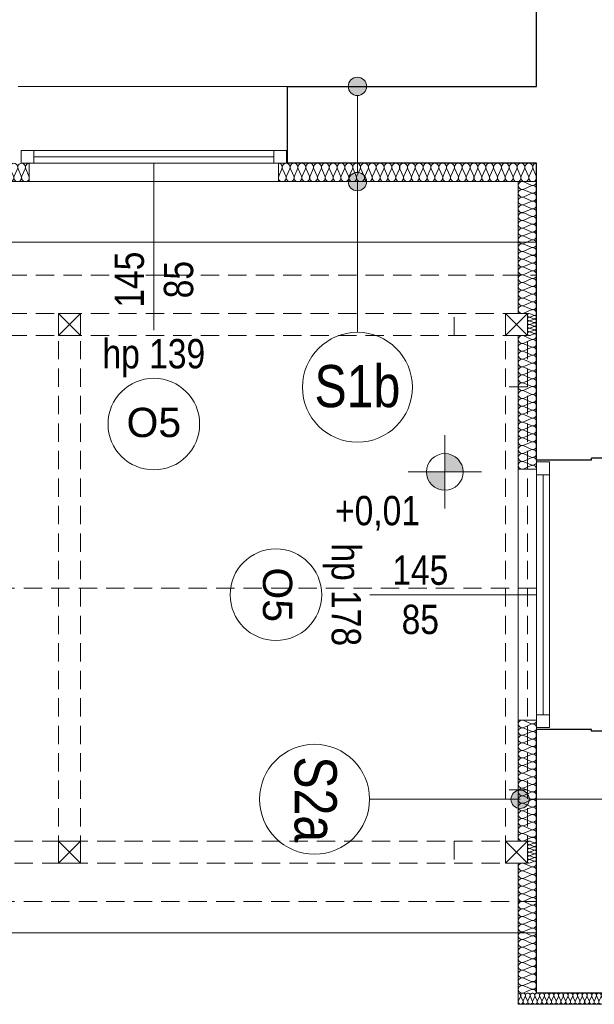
# Model space of a CAD drawing. Extents: x -543332 to -314699, y -9028 to 155584.
# Tile 5 of 256: x -500861 to -497723, y 32837 to 38212. Entities that reach past the tile are written whole.
import ezdxf

# ---------------------------------------------------------------- set-up
doc = ezdxf.new("R2010")
doc.units = 0
doc.header["$MEASUREMENT"] = 0
doc.linetypes.add('Krawędzie ukryte', pattern=[150, 100, -50])
for name, color, linetype in [('Arch ocieplenie', 8, 'Continuous'), ('Arch opisy', 8, 'Continuous'), ('INWENT RZĘDNE', 8, 'Continuous')]:
    doc.layers.add(name, color=color, linetype=linetype)
for name, color, linetype, lineweight in [('Arch ocieplenie_Nr_Pióra__44', 8, 'Continuous', 9), ('Arch ocieplenie_Nr_Pióra__9', 8, 'Continuous', 9), ('Arch opisy okien_Nr_Pióra__9', 8, 'Continuous', 9), ('Arch opisy_Nr_Pióra__1', 8, 'Continuous', 25), ('Arch opisy_Nr_Pióra__21', 8, 'Continuous', 9), ('Arch opisy_Nr_Pióra__9', 8, 'Continuous', 9), ('Arch wykończenie_Nr_Pióra__3', 8, 'Continuous', 18), ('INWENT KONST. DREWNIANA_Nr_Pióra__21', 8, 'Continuous', 9), ('INWENT RZĘDNE_Nr_Pióra__21', 8, 'Continuous', 9), ('INWENT TEREN_Nr_Pióra__21', 8, 'Continuous', 9), ('INWENT. OKNA_Nr_Pióra__21', 8, 'Continuous', 9), ('INWENT. OKNA_Nr_Pióra__5', 8, 'Continuous', 13), ('INWENT.ŚCIANY_Nr_Pióra__1', 8, 'Continuous', 25), ('INWENT.ŚCIANY_Nr_Pióra__21', 8, 'Continuous', 9)]:
    doc.layers.add(name, color=color, linetype=linetype, lineweight=lineweight)
doc.styles.add('GENERATED_STYLE_10', font='arial.ttf')
doc.styles.add('GENERATED_STYLE_3', font='ARIALN.TTF')
doc.styles.add('GENERATED_STYLE_7', font='ARIALN.TTF')

# ---------------------------------------------------------------- blocks, each defined once
blk = doc.blocks.new('Izolacja cieplna 14_14', base_point=(-498138.3, 32897.6))
at = {"layer": 'Arch ocieplenie_Nr_Pióra__44', "linetype": 'Continuous'}
for p, q in [((-498137.2, 32855.5), (-498126.5, 32879.8)), ((-498124.3, 32879.8), (-498113.5, 32855.5)), ((-498111.4, 32855.5), (-498100.6, 32879.8)), ((-498098.4, 32879.8), (-498087.6, 32855.5)), ((-498085.5, 32855.5), (-498074.7, 32879.8)), ((-498072.5, 32879.8), (-498061.8, 32855.5)), ((-498059.6, 32855.5), (-498048.8, 32879.8)), ((-498046.6, 32879.8), (-498035.9, 32855.5)), ((-498033.7, 32855.5), (-498022.9, 32879.8)), ((-498020.8, 32879.8), (-498010, 32855.5)), ((-498007.8, 32855.5), (-497997.1, 32879.8)), ((-497994.9, 32879.8), (-497984.1, 32855.5)), ((-497981.9, 32855.5), (-497971.2, 32879.8)), ((-497969, 32879.8), (-497958.2, 32855.5)), ((-497956.1, 32855.5), (-497945.3, 32879.8)), ((-497943.1, 32879.8), (-497932.4, 32855.5)), ((-497930.2, 32855.5), (-497919.4, 32879.8)), ((-497917.2, 32879.8), (-497906.5, 32855.5)), ((-497904.3, 32855.5), (-497893.5, 32879.8)), ((-497891.4, 32879.8), (-497880.6, 32855.5)), ((-497878.4, 32855.5), (-497867.6, 32879.8)), ((-497865.5, 32879.8), (-497854.7, 32855.5)), ((-497852.5, 32855.5), (-497841.8, 32879.8)), ((-497839.6, 32879.8), (-497828.8, 32855.5)), ((-497826.6, 32855.5), (-497815.9, 32879.8)), ((-497813.7, 32879.8), (-497802.9, 32855.5)), ((-497800.8, 32855.5), (-497790, 32879.8)), ((-497787.8, 32879.8), (-497777.1, 32855.5)), ((-497774.9, 32855.5), (-497764.1, 32879.8)), ((-497761.9, 32879.8), (-497751.2, 32855.5)), ((-497749, 32855.5), (-497738.2, 32879.8)), ((-497736.1, 32879.8), (-497725.3, 32855.5)), ((-497723.1, 32855.5), (-497712.4, 32879.8)), ((-497710.2, 32879.8), (-497699.4, 32855.5)), ((-497697.2, 32855.5), (-497686.5, 32879.8)), ((-497684.3, 32879.8), (-497673.5, 32855.5)), ((-497671.4, 32855.5), (-497660.6, 32879.8)), ((-497658.4, 32879.8), (-497647.6, 32855.5)), ((-497645.5, 32855.5), (-497634.7, 32879.8)), ((-497632.5, 32879.8), (-497621.8, 32855.5)), ((-497619.6, 32855.5), (-497608.8, 32879.8)), ((-497606.6, 32879.8), (-497595.9, 32855.5)), ((-497593.7, 32855.5), (-497582.9, 32879.8)), ((-497580.8, 32879.8), (-497570, 32855.5)), ((-497567.8, 32855.5), (-497557.1, 32879.8)), ((-497554.9, 32879.8), (-497544.1, 32855.5)), ((-497541.9, 32855.5), (-497531.2, 32879.8)), ((-497529, 32879.8), (-497518.2, 32855.5)), ((-497516.1, 32855.5), (-497505.3, 32879.8)), ((-497503.1, 32879.8), (-497492.4, 32855.5)), ((-497490.2, 32855.5), (-497479.4, 32879.8)), ((-497477.2, 32879.8), (-497466.5, 32855.5)), ((-497464.3, 32855.5), (-497453.5, 32879.8)), ((-497451.4, 32879.8), (-497440.6, 32855.5)), ((-497438.4, 32855.5), (-497427.6, 32879.8)), ((-497425.5, 32879.8), (-497414.7, 32855.5)), ((-497412.5, 32855.5), (-497401.8, 32879.8)), ((-497399.6, 32879.8), (-497388.8, 32855.5)), ((-497386.6, 32855.5), (-497375.9, 32879.8)), ((-497373.7, 32879.8), (-497362.9, 32855.5)), ((-497360.8, 32855.5), (-497350, 32879.8)), ((-497347.8, 32879.8), (-497337.1, 32855.5)), ((-497334.9, 32855.5), (-497324.1, 32879.8)), ((-497321.9, 32879.8), (-497311.2, 32855.5)), ((-497309, 32855.5), (-497298.2, 32879.8)), ((-497296.1, 32879.8), (-497285.3, 32855.5)), ((-497283.1, 32855.5), (-497272.4, 32879.8)), ((-497270.2, 32879.8), (-497259.4, 32855.5))]:
    blk.add_line(p, q, dxfattribs=at)
for centre, start_param, end_param in [((-498138.3, 32884.9), 5.870392, 7.853982), ((-498112.4, 32884.9), 5.870392, 9.837571), ((-498086.6, 32884.9), 5.870392, 9.837571), ((-498060.7, 32884.9), 5.870392, 9.837571), ((-498034.8, 32884.9), 5.870392, 9.837571), ((-498008.9, 32884.9), 5.870392, 9.837571), ((-497983, 32884.9), 5.870392, 9.837571), ((-497957.1, 32884.9), 5.870392, 9.837571), ((-497931.3, 32884.9), 5.870392, 9.837571), ((-497905.4, 32884.9), 5.870392, 9.837571), ((-497879.5, 32884.9), 5.870392, 9.837571), ((-497853.6, 32884.9), 5.870392, 9.837571), ((-497827.7, 32884.9), 5.870392, 9.837571), ((-497801.9, 32884.9), 5.870392, 9.837571), ((-497776, 32884.9), 5.870392, 9.837571), ((-497750.1, 32884.9), 5.870392, 9.837571), ((-497724.2, 32884.9), 5.870392, 9.837571), ((-497698.3, 32884.9), 5.870392, 9.837571), ((-497672.4, 32884.9), 5.870392, 9.837571), ((-497646.6, 32884.9), 5.870392, 9.837571), ((-497620.7, 32884.9), 5.870392, 9.837571), ((-497594.8, 32884.9), 5.870392, 9.837571), ((-497568.9, 32884.9), 5.870392, 9.837571), ((-497543, 32884.9), 5.870392, 9.837571), ((-497517.1, 32884.9), 5.870392, 9.837571), ((-497491.3, 32884.9), 5.870392, 9.837571), ((-497465.4, 32884.9), 5.870392, 9.837571), ((-497439.5, 32884.9), 5.870392, 9.837571), ((-497413.6, 32884.9), 5.870392, 9.837571), ((-497387.7, 32884.9), 5.870392, 9.837571), ((-497361.9, 32884.9), 5.870392, 9.837571), ((-497336, 32884.9), 5.870392, 9.837571), ((-497310.1, 32884.9), 5.870392, 9.837571), ((-497284.2, 32884.9), 5.870392, 9.837571), ((-497258.3, 32884.9), 1.570796, 3.554385), ((-498125.4, 32850.4), 2.728799, 6.695979), ((-498099.5, 32850.4), 2.728799, 6.695979), ((-498073.6, 32850.4), 2.728799, 6.695979), ((-498047.7, 32850.4), 2.728799, 6.695979), ((-498021.9, 32850.4), 2.728799, 6.695979), ((-497996, 32850.4), 2.728799, 6.695979), ((-497970.1, 32850.4), 2.728799, 6.695979), ((-497944.2, 32850.4), 2.728799, 6.695979), ((-497918.3, 32850.4), 2.728799, 6.695979), ((-497892.4, 32850.4), 2.728799, 6.695979), ((-497866.6, 32850.4), 2.728799, 6.695979), ((-497840.7, 32850.4), 2.728799, 6.695979), ((-497814.8, 32850.4), 2.728799, 6.695979), ((-497788.9, 32850.4), 2.728799, 6.695979), ((-497763, 32850.4), 2.728799, 6.695979), ((-497737.1, 32850.4), 2.728799, 6.695979), ((-497711.3, 32850.4), 2.728799, 6.695979), ((-497685.4, 32850.4), 2.728799, 6.695979), ((-497659.5, 32850.4), 2.728799, 6.695979), ((-497633.6, 32850.4), 2.728799, 6.695979), ((-497607.7, 32850.4), 2.728799, 6.695979), ((-497581.9, 32850.4), 2.728799, 6.695979), ((-497556, 32850.4), 2.728799, 6.695979), ((-497530.1, 32850.4), 2.728799, 6.695979), ((-497504.2, 32850.4), 2.728799, 6.695979), ((-497478.3, 32850.4), 2.728799, 6.695979), ((-497452.4, 32850.4), 2.728799, 6.695979), ((-497426.6, 32850.4), 2.728799, 6.695979), ((-497400.7, 32850.4), 2.728799, 6.695979), ((-497374.8, 32850.4), 2.728799, 6.695979), ((-497348.9, 32850.4), 2.728799, 6.695979), ((-497323, 32850.4), 2.728799, 6.695979), ((-497297.1, 32850.4), 2.728799, 6.695979), ((-497271.3, 32850.4), 2.728799, 6.695979)]:
    blk.add_ellipse(centre, major_axis=(12.9, 0), ratio=0.986126, start_param=start_param, end_param=end_param, dxfattribs=at)
blk = doc.blocks.new('Izolacja cieplna 14_15', base_point=(-498038.3, 33607.6))
at = {"layer": 'Arch ocieplenie_Nr_Pióra__44', "linetype": 'Continuous'}
for p, q in [((-498108.5, 33605.9), (-498068.1, 33588.5)), ((-498068.1, 33585), (-498108.5, 33567.6)), ((-498108.5, 33564.1), (-498068.1, 33546.7)), ((-498068.1, 33543.2), (-498108.5, 33525.9)), ((-498108.5, 33522.3), (-498068.1, 33505)), ((-498068.1, 33501.5), (-498108.5, 33484.1)), ((-498108.5, 33480.6), (-498068.1, 33463.2)), ((-498068.1, 33459.7), (-498108.5, 33442.3)), ((-498108.5, 33438.8), (-498068.1, 33421.4)), ((-498068.1, 33417.9), (-498108.5, 33400.6)), ((-498108.5, 33397.1), (-498068.1, 33379.7)), ((-498068.1, 33376.2), (-498108.5, 33358.8)), ((-498108.5, 33355.3), (-498068.1, 33337.9)), ((-498068.1, 33334.4), (-498108.5, 33317)), ((-498108.5, 33313.5), (-498068.1, 33296.2)), ((-498068.1, 33292.6), (-498108.5, 33275.3)), ((-498108.5, 33271.8), (-498068.1, 33254.4)), ((-498068.1, 33250.9), (-498108.5, 33233.5)), ((-498108.5, 33230), (-498068.1, 33212.6)), ((-498068.1, 33209.1), (-498108.5, 33191.7)), ((-498108.5, 33188.2), (-498068.1, 33170.9)), ((-498068.1, 33167.3), (-498108.5, 33150)), ((-498108.5, 33146.5), (-498068.1, 33129.1)), ((-498068.1, 33125.6), (-498108.5, 33108.2)), ((-498108.5, 33104.7), (-498068.1, 33087.3)), ((-498068.1, 33083.8), (-498108.5, 33066.4)), ((-498108.5, 33062.9), (-498068.1, 33045.6)), ((-498068.1, 33042.1), (-498108.5, 33024.7)), ((-498108.5, 33021.2), (-498068.1, 33003.8)), ((-498068.1, 33000.3), (-498108.5, 32982.9)), ((-498108.5, 32979.4), (-498068.1, 32962)), ((-498068.1, 32958.5), (-498108.5, 32941.2)), ((-498108.5, 32937.6), (-498068.1, 32920.3)), ((-498068.1, 32916.8), (-498108.5, 32899.4))]:
    blk.add_line(p, q, dxfattribs=at)
for centre, start_param, end_param in [((-498117.1, 33586.7), 1.158003, 5.125183), ((-498059.6, 33607.6), 4.299596, 6.283185), ((-498117.1, 33545), 1.158003, 5.125183), ((-498059.6, 33565.9), 4.299595, 8.266774), ((-498059.6, 33524.1), 4.299595, 8.266774), ((-498117.1, 33503.2), 1.158003, 5.125183), ((-498059.6, 33482.3), 4.299595, 8.266774), ((-498117.1, 33461.5), 1.158003, 5.125183), ((-498117.1, 33419.7), 1.158003, 5.125183), ((-498059.6, 33440.6), 4.299595, 8.266774), ((-498117.1, 33377.9), 1.158003, 5.125183), ((-498059.6, 33398.8), 4.299595, 8.266774), ((-498059.6, 33357), 4.299595, 8.266774), ((-498117.1, 33336.2), 1.158003, 5.125183), ((-498059.6, 33315.3), 4.299595, 8.266774), ((-498117.1, 33294.4), 1.158003, 5.125183), ((-498117.1, 33252.6), 1.158003, 5.125183), ((-498059.6, 33273.5), 4.299595, 8.266774), ((-498117.1, 33210.9), 1.158003, 5.125183), ((-498059.6, 33231.8), 4.299595, 8.266774), ((-498117.1, 33169.1), 1.158003, 5.125183), ((-498059.6, 33190), 4.299595, 8.266774), ((-498059.6, 33148.2), 4.299595, 8.266774), ((-498117.1, 33127.3), 1.158003, 5.125183), ((-498059.6, 33106.5), 4.299595, 8.266774), ((-498117.1, 33085.6), 1.158003, 5.125183), ((-498117.1, 33043.8), 1.158003, 5.125183), ((-498059.6, 33064.7), 4.299595, 8.266774), ((-498117.1, 33002), 1.158003, 5.125183), ((-498059.6, 33022.9), 4.299595, 8.266774), ((-498059.6, 32981.2), 4.299595, 8.266774), ((-498117.1, 32960.3), 1.158003, 5.125183), ((-498059.6, 32939.4), 4.299595, 8.266774), ((-498117.1, 32918.5), 1.158003, 5.125183), ((-498059.6, 32897.6), 6.283185, 8.266774)]:
    blk.add_ellipse(centre, major_axis=(21.3, 0), ratio=0.981876, start_param=start_param, end_param=end_param, dxfattribs=at)
blk = doc.blocks.new('Izolacja cieplna 14_17', base_point=(-498038.3, 34387.6))
at = {"layer": 'Arch ocieplenie_Nr_Pióra__44', "linetype": 'Continuous'}
for p, q in [((-498108.5, 34385.9), (-498068.1, 34368.7)), ((-498068.1, 34365.3), (-498108.5, 34348.1)), ((-498108.5, 34344.6), (-498068.1, 34327.5)), ((-498068.1, 34324), (-498108.5, 34306.9)), ((-498108.5, 34303.4), (-498068.1, 34286.2)), ((-498068.1, 34282.8), (-498108.5, 34265.6)), ((-498108.5, 34262.1), (-498068.1, 34245)), ((-498068.1, 34241.5), (-498108.5, 34224.4)), ((-498108.5, 34220.9), (-498068.1, 34203.7)), ((-498068.1, 34200.3), (-498108.5, 34183.1)), ((-498108.5, 34179.6), (-498068.1, 34162.5)), ((-498068.1, 34159), (-498108.5, 34141.9)), ((-498108.5, 34138.4), (-498068.1, 34121.2)), ((-498068.1, 34117.8), (-498108.5, 34100.6)), ((-498108.5, 34097.1), (-498068.1, 34080)), ((-498068.1, 34076.5), (-498108.5, 34059.4)), ((-498108.5, 34055.9), (-498068.1, 34038.7)), ((-498068.1, 34035.3), (-498108.5, 34018.1)), ((-498108.5, 34014.6), (-498068.1, 33997.5)), ((-498068.1, 33994), (-498108.5, 33976.9)), ((-498108.5, 33973.4), (-498068.1, 33956.2)), ((-498068.1, 33952.8), (-498108.5, 33935.6)), ((-498108.5, 33932.1), (-498068.1, 33915)), ((-498068.1, 33911.5), (-498108.5, 33894.4)), ((-498108.5, 33890.9), (-498068.1, 33873.7)), ((-498068.1, 33870.3), (-498108.5, 33853.1)), ((-498108.5, 33849.6), (-498068.1, 33832.5)), ((-498068.1, 33829), (-498108.5, 33811.9)), ((-498108.5, 33808.4), (-498068.1, 33791.2)), ((-498068.1, 33787.8), (-498108.5, 33770.6)), ((-498108.5, 33767.1), (-498068.1, 33750)), ((-498068.1, 33746.5), (-498108.5, 33729.4))]:
    blk.add_line(p, q, dxfattribs=at)
for centre, start_param, end_param in [((-498117.1, 34367), 1.158003, 5.125183), ((-498117.1, 34325.8), 1.158003, 5.125183), ((-498059.6, 34387.6), 4.299596, 6.283185), ((-498059.6, 34346.4), 4.299595, 8.266774), ((-498117.1, 34284.5), 1.158003, 5.125183), ((-498059.6, 34305.1), 4.299595, 8.266774), ((-498117.1, 34243.3), 1.158003, 5.125183), ((-498059.6, 34263.9), 4.299595, 8.266774), ((-498059.6, 34222.6), 4.299595, 8.266774), ((-498117.1, 34202), 1.158003, 5.125183), ((-498059.6, 34181.4), 4.299595, 8.266774), ((-498117.1, 34160.8), 1.158003, 5.125183), ((-498117.1, 34119.5), 1.158003, 5.125183), ((-498059.6, 34140.1), 4.299595, 8.266774), ((-498117.1, 34078.3), 1.158003, 5.125183), ((-498059.6, 34098.9), 4.299595, 8.266774), ((-498059.6, 34057.6), 4.299595, 8.266774), ((-498117.1, 34037), 1.158003, 5.125183), ((-498059.6, 34016.4), 4.299595, 8.266774), ((-498117.1, 33995.8), 1.158003, 5.125183), ((-498117.1, 33954.5), 1.158003, 5.125183), ((-498059.6, 33975.1), 4.299595, 8.266774), ((-498117.1, 33913.3), 1.158003, 5.125183), ((-498059.6, 33933.9), 4.299595, 8.266774), ((-498117.1, 33872), 1.158003, 5.125183), ((-498059.6, 33892.6), 4.299595, 8.266774), ((-498059.6, 33851.4), 4.299595, 8.266774), ((-498117.1, 33830.8), 1.158003, 5.125183), ((-498117.1, 33789.5), 1.158003, 5.125183), ((-498059.6, 33810.1), 4.299595, 8.266774), ((-498117.1, 33748.3), 1.158003, 5.125183), ((-498059.6, 33768.9), 4.299595, 8.266774), ((-498059.6, 33727.6), 0, 1.983589)]:
    blk.add_ellipse(centre, major_axis=(21.3, 0), ratio=0.969776, start_param=start_param, end_param=end_param, dxfattribs=at)
blk = doc.blocks.new('Izolacja cieplna 14_18', base_point=(-498038.3, 33727.6))
at = {"layer": 'Arch ocieplenie_Nr_Pióra__44', "linetype": 'Continuous'}
for p, q in [((-498073.4, 33726.8), (-498053.2, 33718.5)), ((-498053.2, 33716.8), (-498073.4, 33708.5)), ((-498073.4, 33706.8), (-498053.2, 33698.5)), ((-498053.2, 33696.8), (-498073.4, 33688.5)), ((-498073.4, 33686.8), (-498053.2, 33678.5)), ((-498053.2, 33676.8), (-498073.4, 33668.5)), ((-498073.4, 33666.8), (-498053.2, 33658.5)), ((-498053.2, 33656.8), (-498073.4, 33648.5)), ((-498073.4, 33646.8), (-498053.2, 33638.5)), ((-498053.2, 33636.8), (-498073.4, 33628.5)), ((-498073.4, 33626.8), (-498053.2, 33618.5)), ((-498053.2, 33616.8), (-498073.4, 33608.5))]:
    blk.add_line(p, q, dxfattribs=at)
for centre, start_param, end_param in [((-498077.7, 33717.6), 1.158003, 5.125183), ((-498077.7, 33697.6), 1.158003, 5.125183), ((-498049, 33727.6), 4.299596, 6.283185), ((-498049, 33707.6), 4.299595, 8.266774), ((-498077.7, 33677.6), 1.158003, 5.125183), ((-498077.7, 33657.6), 1.158003, 5.125183), ((-498077.7, 33637.6), 1.158003, 5.125183), ((-498049, 33687.6), 4.299595, 8.266774), ((-498049, 33667.6), 4.299595, 8.266774), ((-498049, 33647.6), 4.299595, 8.266774), ((-498077.7, 33617.6), 1.158003, 5.125183), ((-498049, 33627.6), 4.299595, 8.266774), ((-498049, 33607.6), 6.283185, 8.266774)]:
    blk.add_ellipse(centre, major_axis=(10.6, 0), ratio=0.94039, start_param=start_param, end_param=end_param, dxfattribs=at)
blk = doc.blocks.new('Izolacja cieplna 14_19', base_point=(-498038.3, 36607.6))
at = {"layer": 'Arch ocieplenie_Nr_Pióra__44', "linetype": 'Continuous'}
for p, q in [((-498073.4, 36606.8), (-498053.2, 36598.5)), ((-498053.2, 36596.8), (-498073.4, 36588.5)), ((-498073.4, 36586.8), (-498053.2, 36578.5)), ((-498053.2, 36576.8), (-498073.4, 36568.5)), ((-498073.4, 36566.8), (-498053.2, 36558.5)), ((-498053.2, 36556.8), (-498073.4, 36548.5)), ((-498073.4, 36546.8), (-498053.2, 36538.5)), ((-498053.2, 36536.8), (-498073.4, 36528.5)), ((-498073.4, 36526.8), (-498053.2, 36518.5)), ((-498053.2, 36516.8), (-498073.4, 36508.5)), ((-498073.4, 36506.8), (-498053.2, 36498.5)), ((-498053.2, 36496.8), (-498073.4, 36488.5))]:
    blk.add_line(p, q, dxfattribs=at)
for centre, start_param, end_param in [((-498077.7, 36597.6), 1.158003, 5.125183), ((-498049, 36607.6), 4.299596, 6.283185), ((-498077.7, 36577.6), 1.158003, 5.125183), ((-498077.7, 36557.6), 1.158003, 5.125183), ((-498049, 36587.6), 4.299595, 8.266774), ((-498049, 36567.6), 4.299595, 8.266774), ((-498049, 36547.6), 4.299595, 8.266774), ((-498077.7, 36537.6), 1.158003, 5.125183), ((-498077.7, 36517.6), 1.158003, 5.125183), ((-498077.7, 36497.6), 1.158003, 5.125183), ((-498049, 36527.6), 4.299595, 8.266774), ((-498049, 36507.6), 4.299595, 8.266774), ((-498049, 36487.6), 6.283185, 8.266774)]:
    blk.add_ellipse(centre, major_axis=(10.6, 0), ratio=0.94039, start_param=start_param, end_param=end_param, dxfattribs=at)
blk = doc.blocks.new('Izolacja cieplna 14_20', base_point=(-499448.3, 37427.6))
at = {"layer": 'Arch ocieplenie_Nr_Pióra__9', "linetype": 'Continuous'}
for p, q in [((-499446.5, 37357.4), (-499428.8, 37397.8)), ((-499425.2, 37397.8), (-499407.4, 37357.4)), ((-499403.8, 37357.4), (-499386, 37397.8)), ((-499382.4, 37397.8), (-499364.7, 37357.4)), ((-499361.1, 37357.4), (-499343.3, 37397.8)), ((-499339.7, 37397.8), (-499321.9, 37357.4)), ((-499318.3, 37357.4), (-499300.6, 37397.8)), ((-499297, 37397.8), (-499279.2, 37357.4)), ((-499275.6, 37357.4), (-499257.8, 37397.8)), ((-499254.3, 37397.8), (-499236.5, 37357.4)), ((-499232.9, 37357.4), (-499215.1, 37397.8)), ((-499211.5, 37397.8), (-499193.8, 37357.4)), ((-499190.2, 37357.4), (-499172.4, 37397.8)), ((-499168.8, 37397.8), (-499151, 37357.4)), ((-499147.4, 37357.4), (-499129.7, 37397.8)), ((-499126.1, 37397.8), (-499108.3, 37357.4)), ((-499104.7, 37357.4), (-499086.9, 37397.8)), ((-499083.3, 37397.8), (-499065.6, 37357.4)), ((-499062, 37357.4), (-499044.2, 37397.8)), ((-499040.6, 37397.8), (-499022.8, 37357.4)), ((-499019.3, 37357.4), (-499001.5, 37397.8)), ((-498997.9, 37397.8), (-498980.1, 37357.4)), ((-498976.5, 37357.4), (-498958.8, 37397.8)), ((-498955.2, 37397.8), (-498937.4, 37357.4)), ((-498933.8, 37357.4), (-498916, 37397.8)), ((-498912.4, 37397.8), (-498894.7, 37357.4)), ((-498891.1, 37357.4), (-498873.3, 37397.8)), ((-498869.7, 37397.8), (-498851.9, 37357.4)), ((-498848.3, 37357.4), (-498830.6, 37397.8)), ((-498827, 37397.8), (-498809.2, 37357.4)), ((-498805.6, 37357.4), (-498787.8, 37397.8)), ((-498784.3, 37397.8), (-498766.5, 37357.4)), ((-498762.9, 37357.4), (-498745.1, 37397.8)), ((-498741.5, 37397.8), (-498723.8, 37357.4)), ((-498720.2, 37357.4), (-498702.4, 37397.8)), ((-498698.8, 37397.8), (-498681, 37357.4)), ((-498677.4, 37357.4), (-498659.7, 37397.8)), ((-498656.1, 37397.8), (-498638.3, 37357.4)), ((-498634.7, 37357.4), (-498616.9, 37397.8)), ((-498613.3, 37397.8), (-498595.6, 37357.4)), ((-498592, 37357.4), (-498574.2, 37397.8)), ((-498570.6, 37397.8), (-498552.8, 37357.4)), ((-498549.3, 37357.4), (-498531.5, 37397.8)), ((-498527.9, 37397.8), (-498510.1, 37357.4)), ((-498506.5, 37357.4), (-498488.8, 37397.8)), ((-498485.2, 37397.8), (-498467.4, 37357.4)), ((-498463.8, 37357.4), (-498446, 37397.8)), ((-498442.4, 37397.8), (-498424.7, 37357.4)), ((-498421.1, 37357.4), (-498403.3, 37397.8)), ((-498399.7, 37397.8), (-498381.9, 37357.4)), ((-498378.3, 37357.4), (-498360.6, 37397.8)), ((-498357, 37397.8), (-498339.2, 37357.4)), ((-498335.6, 37357.4), (-498317.8, 37397.8)), ((-498314.3, 37397.8), (-498296.5, 37357.4)), ((-498292.9, 37357.4), (-498275.1, 37397.8)), ((-498271.5, 37397.8), (-498253.8, 37357.4)), ((-498250.2, 37357.4), (-498232.4, 37397.8)), ((-498228.8, 37397.8), (-498211, 37357.4)), ((-498207.4, 37357.4), (-498189.7, 37397.8)), ((-498186.1, 37397.8), (-498168.3, 37357.4)), ((-498164.7, 37357.4), (-498146.9, 37397.8)), ((-498143.3, 37397.8), (-498125.6, 37357.4)), ((-498122, 37357.4), (-498104.2, 37397.8)), ((-498100.6, 37397.8), (-498082.8, 37357.4)), ((-498079.3, 37357.4), (-498061.5, 37397.8)), ((-498057.9, 37397.8), (-498040.1, 37357.4))]:
    blk.add_line(p, q, dxfattribs=at)
for centre, start_param, end_param in [((-499448.3, 37406.4), 5.870392, 7.853982), ((-499405.6, 37406.4), 5.870392, 9.837571), ((-499362.9, 37406.4), 5.870392, 9.837571), ((-499320.1, 37406.4), 5.870392, 9.837571), ((-499277.4, 37406.4), 5.870392, 9.837571), ((-499234.7, 37406.4), 5.870392, 9.837571), ((-499192, 37406.4), 5.870392, 9.837571), ((-499149.2, 37406.4), 5.870392, 9.837571), ((-499106.5, 37406.4), 5.870392, 9.837571), ((-499063.8, 37406.4), 5.870392, 9.837571), ((-499021.1, 37406.4), 5.870392, 9.837571), ((-498978.3, 37406.4), 5.870392, 9.837571), ((-498935.6, 37406.4), 5.870392, 9.837571), ((-498892.9, 37406.4), 5.870392, 9.837571), ((-498850.1, 37406.4), 5.870392, 9.837571), ((-498807.4, 37406.4), 5.870392, 9.837571), ((-498764.7, 37406.4), 5.870392, 9.837571), ((-498722, 37406.4), 5.870392, 9.837571), ((-498679.2, 37406.4), 5.870392, 9.837571), ((-498636.5, 37406.4), 5.870392, 9.837571), ((-498593.8, 37406.4), 5.870392, 9.837571), ((-498551.1, 37406.4), 5.870392, 9.837571), ((-498508.3, 37406.4), 5.870392, 9.837571), ((-498465.6, 37406.4), 5.870392, 9.837571), ((-498422.9, 37406.4), 5.870392, 9.837571), ((-498380.1, 37406.4), 5.870392, 9.837571), ((-498337.4, 37406.4), 5.870392, 9.837571), ((-498294.7, 37406.4), 5.870392, 9.837571), ((-498252, 37406.4), 5.870392, 9.837571), ((-498209.2, 37406.4), 5.870392, 9.837571), ((-498166.5, 37406.4), 5.870392, 9.837571), ((-498123.8, 37406.4), 5.870392, 9.837571), ((-498081.1, 37406.4), 5.870392, 9.837571), ((-498038.3, 37406.4), 1.570796, 3.554385), ((-499427, 37348.9), 2.728799, 6.695979), ((-499384.2, 37348.9), 2.728799, 6.695979), ((-499341.5, 37348.9), 2.728799, 6.695979), ((-499298.8, 37348.9), 2.728799, 6.695979), ((-499256.1, 37348.9), 2.728799, 6.695979), ((-499213.3, 37348.9), 2.728799, 6.695979), ((-499170.6, 37348.9), 2.728799, 6.695979), ((-499127.9, 37348.9), 2.728799, 6.695979), ((-499085.1, 37348.9), 2.728799, 6.695979), ((-499042.4, 37348.9), 2.728799, 6.695979), ((-498999.7, 37348.9), 2.728799, 6.695979), ((-498957, 37348.9), 2.728799, 6.695979), ((-498914.2, 37348.9), 2.728799, 6.695979), ((-498871.5, 37348.9), 2.728799, 6.695979), ((-498828.8, 37348.9), 2.728799, 6.695979), ((-498786.1, 37348.9), 2.728799, 6.695979), ((-498743.3, 37348.9), 2.728799, 6.695979), ((-498700.6, 37348.9), 2.728799, 6.695979), ((-498657.9, 37348.9), 2.728799, 6.695979), ((-498615.1, 37348.9), 2.728799, 6.695979), ((-498572.4, 37348.9), 2.728799, 6.695979), ((-498529.7, 37348.9), 2.728799, 6.695979), ((-498487, 37348.9), 2.728799, 6.695979), ((-498444.2, 37348.9), 2.728799, 6.695979), ((-498401.5, 37348.9), 2.728799, 6.695979), ((-498358.8, 37348.9), 2.728799, 6.695979), ((-498316.1, 37348.9), 2.728799, 6.695979), ((-498273.3, 37348.9), 2.728799, 6.695979), ((-498230.6, 37348.9), 2.728799, 6.695979), ((-498187.9, 37348.9), 2.728799, 6.695979), ((-498145.1, 37348.9), 2.728799, 6.695979), ((-498102.4, 37348.9), 2.728799, 6.695979), ((-498059.7, 37348.9), 2.728799, 6.695979)]:
    blk.add_ellipse(centre, major_axis=(21.4, 0), ratio=0.995514, start_param=start_param, end_param=end_param, dxfattribs=at)
blk = doc.blocks.new('Izolacja cieplna 14_21', base_point=(-498038.3, 36487.6))
at = {"layer": 'Arch ocieplenie_Nr_Pióra__44', "linetype": 'Continuous'}
for p, q in [((-498108.5, 36485.8), (-498068.1, 36468)), ((-498068.1, 36464.4), (-498108.5, 36446.5)), ((-498108.5, 36442.9), (-498068.1, 36425)), ((-498068.1, 36421.4), (-498108.5, 36403.6)), ((-498108.5, 36399.9), (-498068.1, 36382.1)), ((-498068.1, 36378.5), (-498108.5, 36360.6)), ((-498108.5, 36357), (-498068.1, 36339.1)), ((-498068.1, 36335.5), (-498108.5, 36317.7)), ((-498108.5, 36314.1), (-498068.1, 36296.2)), ((-498068.1, 36292.6), (-498108.5, 36274.7)), ((-498108.5, 36271.1), (-498068.1, 36253.3)), ((-498068.1, 36249.7), (-498108.5, 36231.8)), ((-498108.5, 36228.2), (-498068.1, 36210.3)), ((-498068.1, 36206.7), (-498108.5, 36188.8)), ((-498108.5, 36185.2), (-498068.1, 36167.4)), ((-498068.1, 36163.8), (-498108.5, 36145.9)), ((-498108.5, 36142.3), (-498068.1, 36124.4)), ((-498068.1, 36120.8), (-498108.5, 36103)), ((-498108.5, 36099.4), (-498068.1, 36081.5)), ((-498068.1, 36077.9), (-498108.5, 36060)), ((-498108.5, 36056.4), (-498068.1, 36038.6)), ((-498068.1, 36034.9), (-498108.5, 36017.1)), ((-498108.5, 36013.5), (-498068.1, 35995.6)), ((-498068.1, 35992), (-498108.5, 35974.1)), ((-498108.5, 35970.5), (-498068.1, 35952.7)), ((-498068.1, 35949.1), (-498108.5, 35931.2)), ((-498108.5, 35927.6), (-498068.1, 35909.7)), ((-498068.1, 35906.1), (-498108.5, 35888.3)), ((-498108.5, 35884.7), (-498068.1, 35866.8)), ((-498068.1, 35863.2), (-498108.5, 35845.3)), ((-498108.5, 35841.7), (-498068.1, 35823.8)), ((-498068.1, 35820.2), (-498108.5, 35802.4)), ((-498108.5, 35798.8), (-498068.1, 35780.9)), ((-498068.1, 35777.3), (-498108.5, 35759.4))]:
    blk.add_line(p, q, dxfattribs=at)
for centre, start_param, end_param in [((-498117.1, 36466.2), 2.728799, 6.695979), ((-498117.1, 36423.2), 2.728799, 6.695979), ((-498059.6, 36487.6), 5.870392, 7.853982), ((-498059.6, 36444.7), 5.870392, 9.837571), ((-498117.1, 36380.3), 2.728799, 6.695979), ((-498059.6, 36401.8), 5.870392, 9.837571), ((-498117.1, 36337.3), 2.728799, 6.695979), ((-498059.6, 36358.8), 5.870392, 9.837571), ((-498059.6, 36315.9), 5.870392, 9.837571), ((-498117.1, 36294.4), 2.728799, 6.695979), ((-498059.6, 36272.9), 5.870392, 9.837571), ((-498117.1, 36251.5), 2.728799, 6.695979), ((-498117.1, 36208.5), 2.728799, 6.695979), ((-498059.6, 36230), 5.870392, 9.837571), ((-498117.1, 36165.6), 2.728799, 6.695979), ((-498059.6, 36187), 5.870392, 9.837571), ((-498117.1, 36122.6), 2.728799, 6.695979), ((-498059.6, 36144.1), 5.870392, 9.837571), ((-498059.6, 36101.2), 5.870392, 9.837571), ((-498117.1, 36079.7), 2.728799, 6.695979), ((-498059.6, 36058.2), 5.870392, 9.837571), ((-498117.1, 36036.7), 2.728799, 6.695979), ((-498117.1, 35993.8), 2.728799, 6.695979), ((-498059.6, 36015.3), 5.870392, 9.837571), ((-498117.1, 35950.9), 2.728799, 6.695979), ((-498059.6, 35972.3), 5.870392, 9.837571), ((-498117.1, 35907.9), 2.728799, 6.695979), ((-498059.6, 35929.4), 5.870392, 9.837571), ((-498059.6, 35886.5), 5.870392, 9.837571), ((-498117.1, 35865), 2.728799, 6.695979), ((-498059.6, 35843.5), 5.870392, 9.837571), ((-498117.1, 35822), 2.728799, 6.695979), ((-498117.1, 35779.1), 2.728799, 6.695979), ((-498059.6, 35800.6), 5.870392, 9.837571), ((-498059.6, 35757.6), 1.570796, 3.554385)]:
    blk.add_ellipse(centre, major_axis=(0, -21.5), ratio=0.990555, start_param=start_param, end_param=end_param, dxfattribs=at)
blk = doc.blocks.new('Izolacja cieplna 14_22', base_point=(-498038.3, 37327.6))
at = {"layer": 'Arch ocieplenie_Nr_Pióra__44', "linetype": 'Continuous'}
for p, q in [((-498108.5, 37325.9), (-498068.1, 37308.2)), ((-498068.1, 37304.7), (-498108.5, 37287.1)), ((-498108.5, 37283.5), (-498068.1, 37265.9)), ((-498068.1, 37262.3), (-498108.5, 37244.7)), ((-498108.5, 37241.1), (-498068.1, 37223.5)), ((-498068.1, 37220), (-498108.5, 37202.4)), ((-498108.5, 37198.8), (-498068.1, 37181.2)), ((-498068.1, 37177.6), (-498108.5, 37160)), ((-498108.5, 37156.4), (-498068.1, 37138.8)), ((-498068.1, 37135.3), (-498108.5, 37117.6)), ((-498108.5, 37114.1), (-498068.1, 37096.5)), ((-498068.1, 37092.9), (-498108.5, 37075.3)), ((-498108.5, 37071.7), (-498068.1, 37054.1)), ((-498068.1, 37050.6), (-498108.5, 37032.9)), ((-498108.5, 37029.4), (-498068.1, 37011.8)), ((-498068.1, 37008.2), (-498108.5, 36990.6)), ((-498108.5, 36987), (-498068.1, 36969.4)), ((-498068.1, 36965.9), (-498108.5, 36948.2)), ((-498108.5, 36944.7), (-498068.1, 36927.1)), ((-498068.1, 36923.5), (-498108.5, 36905.9)), ((-498108.5, 36902.3), (-498068.1, 36884.7)), ((-498068.1, 36881.1), (-498108.5, 36863.5)), ((-498108.5, 36860), (-498068.1, 36842.4)), ((-498068.1, 36838.8), (-498108.5, 36821.2)), ((-498108.5, 36817.6), (-498068.1, 36800)), ((-498068.1, 36796.4), (-498108.5, 36778.8)), ((-498108.5, 36775.3), (-498068.1, 36757.6)), ((-498068.1, 36754.1), (-498108.5, 36736.5)), ((-498108.5, 36732.9), (-498068.1, 36715.3)), ((-498068.1, 36711.7), (-498108.5, 36694.1)), ((-498108.5, 36690.6), (-498068.1, 36672.9)), ((-498068.1, 36669.4), (-498108.5, 36651.8)), ((-498108.5, 36648.2), (-498068.1, 36630.6)), ((-498068.1, 36627), (-498108.5, 36609.4))]:
    blk.add_line(p, q, dxfattribs=at)
for centre, start_param, end_param in [((-498117.1, 37306.5), 1.158003, 5.125183), ((-498059.6, 37327.6), 4.299596, 6.283185), ((-498059.6, 37285.3), 4.299595, 8.266774), ((-498117.1, 37264.1), 1.158003, 5.125183), ((-498059.6, 37242.9), 4.299595, 8.266774), ((-498117.1, 37221.7), 1.158003, 5.125183), ((-498117.1, 37179.4), 1.158003, 5.125183), ((-498059.6, 37200.6), 4.299595, 8.266774), ((-498117.1, 37137), 1.158003, 5.125183), ((-498059.6, 37158.2), 4.299595, 8.266774), ((-498117.1, 37094.7), 1.158003, 5.125183), ((-498059.6, 37115.9), 4.299595, 8.266774), ((-498059.6, 37073.5), 4.299595, 8.266774), ((-498117.1, 37052.3), 1.158003, 5.125183), ((-498117.1, 37010), 1.158003, 5.125183), ((-498059.6, 37031.2), 4.299595, 8.266774), ((-498117.1, 36967.6), 1.158003, 5.125183), ((-498059.6, 36988.8), 4.299595, 8.266774), ((-498117.1, 36925.3), 1.158003, 5.125183), ((-498059.6, 36946.5), 4.299595, 8.266774), ((-498059.6, 36904.1), 4.299595, 8.266774), ((-498117.1, 36882.9), 1.158003, 5.125183), ((-498059.6, 36861.7), 4.299595, 8.266774), ((-498117.1, 36840.6), 1.158003, 5.125183), ((-498117.1, 36798.2), 1.158003, 5.125183), ((-498059.6, 36819.4), 4.299595, 8.266774), ((-498117.1, 36755.9), 1.158003, 5.125183), ((-498059.6, 36777), 4.299595, 8.266774), ((-498117.1, 36713.5), 1.158003, 5.125183), ((-498059.6, 36734.7), 4.299595, 8.266774), ((-498059.6, 36692.3), 4.299595, 8.266774), ((-498117.1, 36671.2), 1.158003, 5.125183), ((-498059.6, 36650), 4.299595, 8.266774), ((-498117.1, 36628.8), 1.158003, 5.125183), ((-498059.6, 36607.6), 0, 1.983589)]:
    blk.add_ellipse(centre, major_axis=(21.3, 0), ratio=0.995704, start_param=start_param, end_param=end_param, dxfattribs=at)
blk = doc.blocks.new('Izolacja cieplna 14_77', base_point=(-501483.3, 37427.6))
at = {"layer": 'Arch ocieplenie_Nr_Pióra__9', "linetype": 'Continuous'}
for p, q in [((-501481.6, 37357.4), (-501464, 37397.8)), ((-501460.5, 37397.8), (-501442.9, 37357.4)), ((-501439.4, 37357.4), (-501421.8, 37397.8)), ((-501418.3, 37397.8), (-501400.7, 37357.4)), ((-501397.2, 37357.4), (-501379.6, 37397.8)), ((-501376.1, 37397.8), (-501358.5, 37357.4)), ((-501355, 37357.4), (-501337.4, 37397.8)), ((-501333.9, 37397.8), (-501316.3, 37357.4)), ((-501312.8, 37357.4), (-501295.3, 37397.8)), ((-501291.7, 37397.8), (-501274.2, 37357.4)), ((-501270.6, 37357.4), (-501253.1, 37397.8)), ((-501249.5, 37397.8), (-501232, 37357.4)), ((-501228.4, 37357.4), (-501210.9, 37397.8)), ((-501207.3, 37397.8), (-501189.8, 37357.4)), ((-501186.2, 37357.4), (-501168.7, 37397.8)), ((-501165.1, 37397.8), (-501147.6, 37357.4)), ((-501144.1, 37357.4), (-501126.5, 37397.8)), ((-501123, 37397.8), (-501105.4, 37357.4)), ((-501101.9, 37357.4), (-501084.3, 37397.8)), ((-501080.8, 37397.8), (-501063.2, 37357.4)), ((-501059.7, 37357.4), (-501042.1, 37397.8)), ((-501038.6, 37397.8), (-501021, 37357.4)), ((-501017.5, 37357.4), (-500999.9, 37397.8)), ((-500996.4, 37397.8), (-500978.8, 37357.4)), ((-500975.3, 37357.4), (-500957.8, 37397.8)), ((-500954.2, 37397.8), (-500936.7, 37357.4)), ((-500933.1, 37357.4), (-500915.6, 37397.8)), ((-500912, 37397.8), (-500894.5, 37357.4)), ((-500890.9, 37357.4), (-500873.4, 37397.8)), ((-500869.8, 37397.8), (-500852.3, 37357.4)), ((-500848.7, 37357.4), (-500831.2, 37397.8)), ((-500827.6, 37397.8), (-500810.1, 37357.4))]:
    blk.add_line(p, q, dxfattribs=at)
for centre, start_param, end_param in [((-501483.3, 37406.4), 4.299596, 6.283185), ((-501441.1, 37406.4), 4.299595, 8.266774), ((-501399, 37406.4), 4.299595, 8.266774), ((-501356.8, 37406.4), 4.299595, 8.266774), ((-501314.6, 37406.4), 4.299595, 8.266774), ((-501272.4, 37406.4), 4.299595, 8.266774), ((-501230.2, 37406.4), 4.299595, 8.266774), ((-501188, 37406.4), 4.299595, 8.266774), ((-501145.8, 37406.4), 4.299595, 8.266774), ((-501103.6, 37406.4), 4.299595, 8.266774), ((-501061.5, 37406.4), 4.299595, 8.266774), ((-501019.3, 37406.4), 4.299595, 8.266774), ((-500977.1, 37406.4), 4.299595, 8.266774), ((-500934.9, 37406.4), 4.299595, 8.266774), ((-500892.7, 37406.4), 4.299595, 8.266774), ((-500850.5, 37406.4), 4.299595, 8.266774), ((-500808.3, 37406.4), 6.283185, 8.266774), ((-501462.2, 37348.9), 1.158003, 5.125183), ((-501420, 37348.9), 1.158003, 5.125183), ((-501377.9, 37348.9), 1.158003, 5.125183), ((-501335.7, 37348.9), 1.158003, 5.125183), ((-501293.5, 37348.9), 1.158003, 5.125183), ((-501251.3, 37348.9), 1.158003, 5.125183), ((-501209.1, 37348.9), 1.158003, 5.125183), ((-501166.9, 37348.9), 1.158003, 5.125183), ((-501124.7, 37348.9), 1.158003, 5.125183), ((-501082.5, 37348.9), 1.158003, 5.125183), ((-501040.4, 37348.9), 1.158003, 5.125183), ((-500998.2, 37348.9), 1.158003, 5.125183), ((-500956, 37348.9), 1.158003, 5.125183), ((-500913.8, 37348.9), 1.158003, 5.125183), ((-500871.6, 37348.9), 1.158003, 5.125183), ((-500829.4, 37348.9), 1.158003, 5.125183)]:
    blk.add_ellipse(centre, major_axis=(0, 21.3), ratio=0.991816, start_param=start_param, end_param=end_param, dxfattribs=at)
blk = doc.blocks.new('Koty wysokościowe_11', base_point=(-498539.6, 35743))
at = {"layer": 'INWENT RZĘDNE_Nr_Pióra__21', "linetype": 'Continuous'}
for points in [[(-498539.6, 35743), (-498439.6, 35743), (-498447.2, 35781.2), (-498468.8, 35813.7), (-498501.3, 35835.4), (-498539.6, 35843)], [(-498539.6, 35743), (-498639.6, 35743), (-498631.9, 35704.7), (-498610.3, 35672.3), (-498577.8, 35650.6), (-498539.6, 35643)]]:
    blk.add_hatch(color=256, dxfattribs=at).paths.add_polyline_path(points, flags=0)
for p, q in [((-498539.6, 35543), (-498539.6, 35943)), ((-498739.6, 35743), (-498339.6, 35743))]:
    blk.add_line(p, q, dxfattribs=at)
blk.add_circle((-498539.6, 35743), 100, dxfattribs=at)
at = {"layer": 'INWENT RZĘDNE_Nr_Pióra__21', "insert": (-499139, 35422.1), "char_height": 160, "attachment_point": 7, "style": 'GENERATED_STYLE_3'}
blk.add_mtext('{+0,01}', dxfattribs=at)
blk = doc.blocks.new('Linia_49', base_point=(-497418.3, 33956))
at = {"layer": 'Arch opisy_Nr_Pióra__21', "linetype": 'Continuous'}
for points in [[(-498078.3, 33956), (-498082.1, 33975.1), (-498093, 33991.3), (-498109.2, 34002.2), (-498128.3, 34006), (-498147.5, 34002.2), (-498163.7, 33991.3), (-498174.5, 33975.1), (-498178.3, 33956), (-498174.5, 33936.8), (-498163.7, 33920.6), (-498147.5, 33909.8), (-498128.3, 33906), (-498109.2, 33909.8), (-498093, 33920.6), (-498082.1, 33936.8)], [(-497368.3, 33956), (-497372.1, 33975.1), (-497383, 33991.3), (-497399.2, 34002.2), (-497418.3, 34006), (-497437.5, 34002.2), (-497453.7, 33991.3), (-497464.5, 33975.1), (-497468.3, 33956), (-497464.5, 33936.8), (-497453.7, 33920.6), (-497437.5, 33909.8), (-497418.3, 33906), (-497399.2, 33909.8), (-497383, 33920.6), (-497372.1, 33936.8)]]:
    blk.add_hatch(color=256, dxfattribs=at).paths.add_polyline_path(points, flags=0)
blk.add_line((-497468.3, 33956), (-498078.3, 33956), dxfattribs=at)
for centre in [(-498128.3, 33956), (-497418.3, 33956)]:
    blk.add_circle(centre, 50, dxfattribs=at)
blk = doc.blocks.new('Linia_50', base_point=(-498128.3, 33956))
at = {"layer": 'Arch opisy_Nr_Pióra__21', "linetype": 'Continuous'}
blk.add_line((-498128.3, 33956), (-498950.9, 33956), dxfattribs=at)
blk.add_circle((-499250.9, 33956), 300, dxfattribs=at)
blk = doc.blocks.new('Linia_53', base_point=(-499016.7, 37847.6))
at = {"layer": 'Arch opisy_Nr_Pióra__21', "linetype": 'Continuous'}
for points in [[(-498966.7, 37847.6), (-498970.5, 37866.8), (-498981.4, 37883), (-498997.6, 37893.8), (-499016.7, 37897.6), (-499035.9, 37893.8), (-499052.1, 37883), (-499062.9, 37866.8), (-499066.7, 37847.6), (-499062.9, 37828.5), (-499052.1, 37812.3), (-499035.9, 37801.4), (-499016.7, 37797.6), (-498997.6, 37801.4), (-498981.4, 37812.3), (-498970.5, 37828.5)], [(-498966.7, 37327.6), (-498970.5, 37346.8), (-498981.4, 37363), (-498997.6, 37373.8), (-499016.7, 37377.6), (-499035.9, 37373.8), (-499052.1, 37363), (-499062.9, 37346.8), (-499066.7, 37327.6), (-499062.9, 37308.5), (-499052.1, 37292.3), (-499035.9, 37281.4), (-499016.7, 37277.6), (-498997.6, 37281.4), (-498981.4, 37292.3), (-498970.5, 37308.5)]]:
    blk.add_hatch(color=256, dxfattribs=at).paths.add_polyline_path(points, flags=0)
blk.add_line((-499016.7, 37797.6), (-499016.7, 37377.6), dxfattribs=at)
for centre in [(-499016.7, 37847.6), (-499016.7, 37327.6)]:
    blk.add_circle(centre, 50, dxfattribs=at)
blk = doc.blocks.new('Linia_54', base_point=(-499016.7, 37327.6))
at = {"layer": 'Arch opisy_Nr_Pióra__21', "linetype": 'Continuous'}
blk.add_line((-499016.7, 37327.6), (-499016.7, 36505), dxfattribs=at)
blk.add_circle((-499016.7, 36205), 300, dxfattribs=at)

msp = doc.modelspace()

# ---------------------------------------------------------------- linework, layer by layer
at = {"layer": 'Arch opisy_Nr_Pióra__9', "linetype": 'Continuous'}
for centre in [(-500128.3, 36004.1), (-499461.9, 35072.6)]:
    msp.add_circle(centre, 250, dxfattribs=at)
at = {"layer": 'Arch wykończenie_Nr_Pióra__3', "linetype": 'Continuous'}
for p, q in [((-500808.3, 37427.6), (-500808.3, 37327.6)), ((-499448.3, 37427.6), (-499448.3, 37327.6)), ((-500808.3, 37327.6), (-501483.3, 37327.6)), ((-499448.3, 37327.6), (-498038.3, 37327.6)), ((-498138.3, 36607.6), (-498138.3, 37327.6)), ((-498138.3, 35757.6), (-498138.3, 36487.6)), ((-498038.3, 35757.6), (-498138.3, 35757.6)), ((-498038.3, 34387.6), (-498138.3, 34387.6)), ((-498138.3, 34387.6), (-498138.3, 33727.6)), ((-498138.3, 33607.6), (-498138.3, 32837.6)), ((-498138.3, 32837.6), (-497258.3, 32837.6))]:
    msp.add_line(p, q, dxfattribs=at)
at = {"layer": 'INWENT KONST. DREWNIANA_Nr_Pióra__21', "linetype": 'Krawędzie ukryte'}
for p, q in [((-508272.1, 36817.6), (-498038.3, 36817.6)), ((-508272.1, 36607.6), (-498088.3, 36607.6)), ((-500648.3, 36607.6), (-500648.3, 33607.6)), ((-500528.3, 36607.6), (-500528.3, 33607.6)), ((-498488.3, 36487.6), (-498488.3, 36607.6)), ((-498208.3, 36607.6), (-498208.3, 33607.6)), ((-498088.3, 36607.6), (-498088.3, 33607.6)), ((-508272.1, 36487.6), (-498088.3, 36487.6)), ((-498088.3, 36207.6), (-498208.3, 36207.6)), ((-498038.3, 35107.6), (-508272.1, 35107.6)), ((-498088.3, 34007.6), (-498208.3, 34007.6)), ((-498088.3, 33727.6), (-508272.1, 33727.6)), ((-498488.3, 33727.6), (-498488.3, 33607.6)), ((-498088.3, 33607.6), (-508272.1, 33607.6)), ((-498038.3, 33397.6), (-508272.1, 33397.6))]:
    msp.add_line(p, q, dxfattribs=at)
at = {"layer": 'INWENT KONST. DREWNIANA_Nr_Pióra__21', "linetype": 'Continuous'}
for p, q in [((-500648.3, 36487.6), (-500648.3, 36607.6)), ((-500648.3, 36607.6), (-500528.3, 36607.6)), ((-500648.3, 36487.6), (-500528.3, 36607.6)), ((-500648.3, 36607.6), (-500528.3, 36487.6)), ((-500528.3, 36607.6), (-500528.3, 36487.6)), ((-498208.3, 36487.6), (-498208.3, 36607.6)), ((-498208.3, 36607.6), (-498088.3, 36607.6)), ((-498208.3, 36487.6), (-498088.3, 36607.6)), ((-498208.3, 36607.6), (-498088.3, 36487.6)), ((-498088.3, 36607.6), (-498088.3, 36487.6)), ((-500528.3, 36487.6), (-500648.3, 36487.6)), ((-498088.3, 36487.6), (-498208.3, 36487.6)), ((-500648.3, 33607.6), (-500648.3, 33727.6)), ((-500648.3, 33727.6), (-500528.3, 33727.6)), ((-500648.3, 33607.6), (-500528.3, 33727.6)), ((-500648.3, 33727.6), (-500528.3, 33607.6)), ((-500528.3, 33727.6), (-500528.3, 33607.6)), ((-498208.3, 33607.6), (-498208.3, 33727.6)), ((-498208.3, 33727.6), (-498088.3, 33727.6)), ((-498208.3, 33607.6), (-498088.3, 33727.6)), ((-498208.3, 33727.6), (-498088.3, 33607.6)), ((-498088.3, 33727.6), (-498088.3, 33607.6)), ((-500528.3, 33607.6), (-500648.3, 33607.6)), ((-498088.3, 33607.6), (-498208.3, 33607.6))]:
    msp.add_line(p, q, dxfattribs=at)
at = {"layer": 'INWENT TEREN_Nr_Pióra__21', "linetype": 'Continuous'}
for p, q in [((-498038.3, 36997.6), (-508272.1, 36997.6)), ((-498038.3, 33227.6), (-508272.1, 33227.6))]:
    msp.add_line(p, q, dxfattribs=at)
at = {"layer": 'INWENT. OKNA_Nr_Pióra__5', "linetype": 'Continuous'}
for p, q in [((-499403.3, 37497.6), (-500853.3, 37497.6)), ((-500853.3, 37427.6), (-500853.3, 37497.6)), ((-500783.3, 37427.6), (-500783.3, 37497.6)), ((-499473.3, 37427.6), (-499473.3, 37497.6)), ((-499403.3, 37497.6), (-499403.3, 37427.6)), ((-499403.3, 37427.6), (-500853.3, 37427.6)), ((-500783.3, 37462.6), (-499473.3, 37462.6)), ((-500128.3, 37427.6), (-500128.3, 36517.6)), ((-498038.3, 34347.6), (-498038.3, 35797.6)), ((-498038.3, 35797.6), (-497968.3, 35797.6)), ((-497968.3, 34347.6), (-497968.3, 35797.6)), ((-498038.3, 35727.6), (-497968.3, 35727.6)), ((-498003.3, 35727.6), (-498003.3, 34417.6)), ((-498038.3, 35072.6), (-498948.3, 35072.6)), ((-498038.3, 34417.6), (-497968.3, 34417.6)), ((-497968.3, 34347.6), (-498038.3, 34347.6))]:
    msp.add_line(p, q, dxfattribs=at)
at = {"layer": 'INWENT.ŚCIANY_Nr_Pióra__1', "linetype": 'Continuous'}
for p, q in [((-498038.3, 37847.6), (-498038.3, 39987.6)), ((-499398.3, 37427.6), (-499398.3, 37847.6)), ((-499398.3, 37847.6), (-498038.3, 37847.6)), ((-498038.3, 37427.6), (-499398.3, 37427.6)), ((-498038.3, 35807.6), (-498038.3, 37427.6)), ((-497738.3, 35807.6), (-498038.3, 35807.6)), ((-497418.3, 35817.6), (-497738.3, 35817.6)), ((-497738.3, 35807.6), (-497738.3, 35817.6)), ((-497738.3, 34337.6), (-498038.3, 34337.6)), ((-498038.3, 32897.6), (-498038.3, 34337.6)), ((-497738.3, 34327.6), (-497738.3, 34337.6)), ((-497418.3, 34327.6), (-497738.3, 34327.6)), ((-497408.3, 32897.6), (-498038.3, 32897.6))]:
    msp.add_line(p, q, dxfattribs=at)
at = {"layer": 'INWENT.ŚCIANY_Nr_Pióra__21', "linetype": 'Continuous'}
for p, q in [((-500868.3, 37847.6), (-499398.3, 37847.6)), ((-500808.3, 37327.6), (-499448.3, 37327.6)), ((-498138.3, 34387.6), (-498138.3, 35757.6))]:
    msp.add_line(p, q, dxfattribs=at)

# ---------------------------------------------------------------- block references
at = {"layer": 'Arch ocieplenie', "color": 104, "linetype": 'Continuous', "lineweight": 13, "true_color": 0x029e21}
for name, p in [('Izolacja cieplna 14_77', (-501483.3, 37427.6)), ('Izolacja cieplna 14_20', (-499448.3, 37427.6)), ('Izolacja cieplna 14_22', (-498038.3, 37327.6)), ('Izolacja cieplna 14_19', (-498038.3, 36607.6)), ('Izolacja cieplna 14_21', (-498038.3, 36487.6)), ('Izolacja cieplna 14_17', (-498038.3, 34387.6)), ('Izolacja cieplna 14_18', (-498038.3, 33727.6)), ('Izolacja cieplna 14_15', (-498038.3, 33607.6)), ('Izolacja cieplna 14_14', (-498138.3, 32897.6))]:
    msp.add_blockref(name, p, dxfattribs=at)
at = {"layer": 'Arch opisy', "linetype": 'Continuous'}
for name, p in [('Linia_53', (-499016.7, 37847.6)), ('Linia_54', (-499016.7, 37327.6)), ('Linia_50', (-498128.3, 33956)), ('Linia_49', (-497418.3, 33956))]:
    msp.add_blockref(name, p, dxfattribs=at)
at = {"layer": 'INWENT RZĘDNE'}
msp.add_blockref('Koty wysokościowe_11', (-498539.6, 35743), dxfattribs=at)

# ---------------------------------------------------------------- texts
at = {"layer": 'Arch opisy okien_Nr_Pióra__9', "linetype": 'Continuous', "insert": (-500128.3, 36093.2), "char_height": 160, "attachment_point": 2, "style": 'GENERATED_STYLE_10'}
msp.add_mtext('{O5}', dxfattribs=at)
at = {"layer": 'Arch opisy okien_Nr_Pióra__9', "linetype": 'Continuous', "insert": (-499372.7, 35072.6), "char_height": 160, "attachment_point": 2, "rotation": 270, "style": 'GENERATED_STYLE_10'}
msp.add_mtext('{O5}', dxfattribs=at)
at = {"layer": 'Arch opisy_Nr_Pióra__1', "linetype": 'Continuous', "insert": (-499016.7, 36326.4), "char_height": 230, "attachment_point": 2, "style": 'GENERATED_STYLE_7'}
msp.add_mtext('{S1b}', dxfattribs=at)
at = {"layer": 'Arch opisy_Nr_Pióra__1', "linetype": 'Continuous', "insert": (-499129.5, 33956), "char_height": 230, "attachment_point": 2, "rotation": 270, "style": 'GENERATED_STYLE_7'}
msp.add_mtext('{S2a}', dxfattribs=at)
at = {"layer": 'INWENT. OKNA_Nr_Pióra__21', "linetype": 'Continuous', "insert": (-500342.5, 36792.6), "char_height": 160, "width": 709.227, "attachment_point": 2, "rotation": 90, "line_spacing_factor": 1.008016, "style": 'GENERATED_STYLE_7'}
msp.add_mtext('{145\\P85}', dxfattribs=at)
at = {"layer": 'INWENT. OKNA_Nr_Pióra__21', "linetype": 'Continuous', "insert": (-500128.3, 36468.3), "char_height": 160, "attachment_point": 2, "style": 'GENERATED_STYLE_7'}
msp.add_mtext('{hp 139}', dxfattribs=at)
at = {"layer": 'INWENT. OKNA_Nr_Pióra__21', "linetype": 'Continuous', "insert": (-498997.7, 35072.6), "char_height": 160, "attachment_point": 2, "rotation": 270, "style": 'GENERATED_STYLE_7'}
msp.add_mtext('{hp 178}', dxfattribs=at)
at = {"layer": 'INWENT. OKNA_Nr_Pióra__21', "linetype": 'Continuous', "insert": (-498673.3, 35286.8), "char_height": 160, "width": 709.227, "attachment_point": 2, "line_spacing_factor": 1.008016, "style": 'GENERATED_STYLE_7'}
msp.add_mtext('{145\\P85}', dxfattribs=at)

doc.saveas('drawing.dxf')
